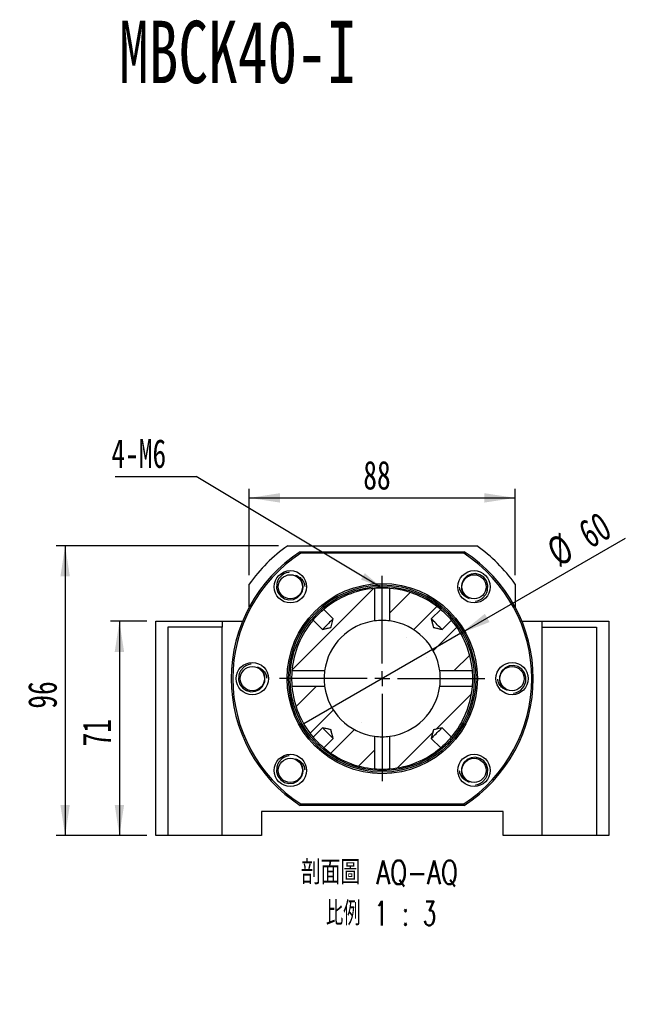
# Model space of a CAD drawing. Header units: millimetres. Extents: x 24 to 285, y 2 to 205.
# Tile 3 of 4: x 112 to 180, y 92 to 200. Entities that reach past the tile are written whole.
import ezdxf

# ---------------------------------------------------------------- set-up
doc = ezdxf.new("R2010")
doc.units = ezdxf.units.MM
doc.layers.add('圖層0', color=7, linetype='Continuous')
doc.styles.add('SLDTEXTSTYLE0', font='TXT', dxfattribs={"width": 0.7})
doc.styles.add('SLDTEXTSTYLE1', font='TXT', dxfattribs={"width": 0.7, "bigfont": 'bigfont'})
doc.styles.add('SLDTEXTSTYLE4', font='TXT', dxfattribs={"width": 0.75, "bigfont": 'bigfont'})
doc.styles.add('SLDTEXTSTYLE5', font='TXT', dxfattribs={"width": 0.65625, "bigfont": 'bigfont'})
doc.dimstyles.new('SLDDIMSTYLE2', dxfattribs={"dimtxt": 0.18, "dimasz": 2.5, "dimexe": 0, "dimexo": 0.0625, "dimgap": 0, "dimtad": 0, "dimtih": 1, "dimtoh": 1, "dimdec": 0, "dimrnd": 1e-09, "dimzin": 0, "dimdsep": 46, "dimtxsty": 'Standard', "dimsah": 1, "dimcen": 0.09, "dimadec": 0, "dimazin": 0, "dimtfac": 2.5, "dimtdec": 0, "dimtofl": 0, "dimtmove": 0, "dimatfit": 3, "dimfxl": 0, "dimfrac": 2, "dimtolj": 1, "dimtzin": 0, "dimarcsym": 0})
doc.dimstyles.new('SLDDIMSTYLE3', dxfattribs={"dimtxt": 3.389974, "dimasz": 2.5, "dimexe": 0, "dimexo": 0.0625, "dimgap": 0.847493, "dimtad": 1, "dimlfac": 3, "dimrnd": 1e-09, "dimzin": 12, "dimdsep": 46, "dimtxsty": 'SLDTEXTSTYLE0', "dimsah": 1, "dimcen": 0.09, "dimadec": 0, "dimazin": 3, "dimtfac": 1, "dimtofl": 0, "dimtmove": 0, "dimatfit": 3, "dimfxl": 0, "dimfrac": 2, "dimtolj": 1, "dimtzin": 12, "dimarcsym": 0})
doc.dimstyles.new('SLDDIMSTYLE4', dxfattribs={"dimtxt": 3.389974, "dimasz": 2.5, "dimexe": 0, "dimexo": 0.0625, "dimgap": 0.847493, "dimtad": 1, "dimlfac": 3, "dimrnd": 1e-09, "dimzin": 12, "dimdsep": 46, "dimtxsty": 'SLDTEXTSTYLE0', "dimblk1": 'NONE', "dimsah": 1, "dimcen": 0, "dimadec": 0, "dimazin": 3, "dimtfac": 1, "dimtmove": 0, "dimatfit": 3, "dimldrblk": 'NONE', "dimfxl": 0, "dimfrac": 2, "dimtolj": 1, "dimtzin": 12, "dimarcsym": 0})

# ---------------------------------------------------------------- blocks, each defined once
blk = doc.blocks.new('SW_SYMBOL_HOLE_DIAM')
at = {"layer": '圖層0', "color": 0}
blk.add_line((300, 0), (700, 1000), dxfattribs=at)
blk.add_circle((500, 500), 350, dxfattribs=at)
blk = doc.blocks.new('SW_SYMBOL_HOLE_SPOT')
at = {"layer": '圖層0', "color": 0}
for p, q in [((0, 875), (0, 75)), ((1600, 75), (1600, 875)), ((0, 75), (1600, 75))]:
    blk.add_line(p, q, dxfattribs=at)
blk = doc.blocks.new('SW_NOTE_1')
at = {"layer": '圖層0', "color": 0}
blk.add_line((19.65, 0), (0, 0), dxfattribs=at)
at = {"layer": '圖層0', "color": 0, "xscale": 0.003964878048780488, "yscale": 0.003964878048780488, "zscale": 0.003964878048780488}
for name, p in [('SW_SYMBOL_HOLE_DIAM', (3.7, 5.73)), ('SW_SYMBOL_HOLE_DIAM', (7.58, 0.5)), ('SW_SYMBOL_HOLE_SPOT', (0.39, 0.5))]:
    blk.add_blockref(name, p, dxfattribs=at)
at = {"layer": '圖層0', "color": 0, "char_height": 3.175, "attachment_point": 1}
for s, insert, style in [('6-', (0.39, 9.43), 'SLDTEXTSTYLE0'), ('14\\M+18AD1\\M+190FA', (7.72, 9.43), 'SLDTEXTSTYLE1'), ('20', (11.6, 4.19), 'SLDTEXTSTYLE0')]:
    blk.add_mtext(s, dxfattribs=dict(at, insert=insert, style=style))
blk = doc.blocks.new('_D_8')
at = {"layer": '圖層0', "color": 7}
for p, q in [((125.92, 133.87), (121.91, 133.87)), ((122.91, 133.87), (122.91, 110.21)), ((125.92, 110.21), (121.91, 110.21))]:
    blk.add_line(p, q, dxfattribs=at)
for points in [[(122.91, 133.87), (122.39, 130.48), (123.43, 130.48)], [(122.91, 110.21), (123.43, 113.6), (122.39, 113.6)]]:
    blk.add_solid(points, dxfattribs=at)
at = {"layer": '圖層0', "color": 7, "insert": (118.82, 120.05), "char_height": 3.175, "attachment_point": 1, "rotation": 90, "style": 'SLDTEXTSTYLE0'}
blk.add_mtext('71', dxfattribs=at)
blk = doc.blocks.new('_D_9')
at = {"layer": '圖層0', "color": 7}
for p, q in [((137.25, 138.97), (137.25, 148.49)), ((166.58, 138.97), (166.58, 148.49)), ((137.25, 147.49), (166.58, 147.49))]:
    blk.add_line(p, q, dxfattribs=at)
for points in [[(137.25, 147.49), (140.64, 146.97), (140.64, 148.01)], [(166.58, 147.49), (163.19, 148.01), (163.19, 146.97)]]:
    blk.add_solid(points, dxfattribs=at)
at = {"layer": '圖層0', "color": 7, "insert": (149.83, 151.59), "char_height": 3.175, "attachment_point": 1, "style": 'SLDTEXTSTYLE0'}
blk.add_mtext('88', dxfattribs=at)
blk = doc.blocks.new('_D_10')
at = {"layer": '圖層0', "color": 7}
for p, q in [((140.48, 142.21), (115.92, 142.21)), ((116.92, 142.21), (116.92, 110.21)), ((125.92, 110.21), (115.92, 110.21))]:
    blk.add_line(p, q, dxfattribs=at)
for points in [[(116.92, 142.21), (116.4, 138.82), (117.44, 138.82)], [(116.92, 110.21), (117.44, 113.6), (116.4, 113.6)]]:
    blk.add_solid(points, dxfattribs=at)
at = {"layer": '圖層0', "color": 7, "insert": (112.82, 124.22), "char_height": 3.175, "attachment_point": 1, "rotation": 90, "style": 'SLDTEXTSTYLE0'}
blk.add_mtext('96', dxfattribs=at)
blk = doc.blocks.new('_D_11')
at = {"layer": '圖層0', "color": 7}
for q in [(178.76, 143.03), (143.26, 122.54)]:
    blk.add_line((160.58, 132.54), q, dxfattribs=at)
blk.add_solid([(160.58, 132.54), (163.77, 133.78), (163.25, 134.69)], dxfattribs=at)
at = {"layer": '圖層0', "color": 7, "char_height": 3.175, "attachment_point": 1, "rotation": 30, "style": 'SLDTEXTSTYLE0'}
for s, insert in [('60', (173.27, 144.58)), ('%%c', (169.79, 142.57))]:
    blk.add_mtext(s, dxfattribs=dict(at, insert=insert))
blk = doc.blocks.new('_NONE')
blk = doc.blocks.new('SW_NOTE_2')
at = {"layer": '圖層0', "color": 0, "char_height": 2.6458, "attachment_point": 2}
for s, insert, style in [('\\M+19655\\M+196CA\\M+19AA4 AQ-AQ', (11.74, 3.41), 'SLDTEXTSTYLE4'), ('\\M+194E4\\M+197E1 1 : 3', (11.93, -1.12), 'SLDTEXTSTYLE5')]:
    blk.add_mtext(s, dxfattribs=dict(at, insert=insert, style=style))
blk = doc.blocks.new('SW_NOTE_3')
at = {"layer": '圖層0', "color": 0}
blk.add_line((-8.96, 0), (0, 0), dxfattribs=at)
at = {"layer": '圖層0', "color": 0, "insert": (-9.37, 4.12), "char_height": 3.175, "attachment_point": 1, "style": 'SLDTEXTSTYLE0'}
blk.add_mtext('4-M6', dxfattribs=at)
blk = doc.blocks.new('SW_CENTERMARKSYMBOL_7')
at = {"layer": '圖層0', "color": 0}
for p, q in [((0, 1.67), (0, 11.33)), ((-1.67, 0), (-11.33, 0)), ((0, 0), (-0.83, 0)), ((0, 0), (0, 0.83)), ((0, 0), (0, -0.83)), ((0, 0), (0.83, 0)), ((1.67, 0), (11.33, 0)), ((0, -1.67), (0, -11.33))]:
    blk.add_line(p, q, dxfattribs=at)

msp = doc.modelspace()

# ---------------------------------------------------------------- hatches: boundary and pattern name
at = {"linetype": 'Continuous', "lineweight": 18}
h = msp.add_hatch(dxfattribs=at)
h.set_pattern_fill('ANSI31', style=0)
edge = h.paths.add_edge_path(flags=0)
edge.add_spline(control_points=[(146.496, 134.1387), (146.422, 133.8419), (146.348, 133.545), (146.274, 133.2482), (146.2718, 133.2397), (146.2697, 133.2312), (146.2676, 133.2227), (146.2665, 133.2183), (146.2654, 133.2139), (146.2643, 133.2095), (146.2637, 133.2072), (146.2631, 133.205), (146.2626, 133.2027), (146.2622, 133.2015), (146.2619, 133.2003), (146.2616, 133.1991), (146.2614, 133.1985), (146.2613, 133.1979), (146.261, 133.1973), (146.2609, 133.197), (146.2608, 133.1966), (146.2606, 133.1963), (146.2605, 133.1961), (146.2603, 133.1959), (146.2601, 133.1958), (146.2598, 133.1955), (146.2595, 133.1954), (146.2591, 133.1953), (146.2576, 133.1946), (146.2559, 133.1943), (146.2543, 133.1939), (146.2479, 133.1922), (146.2415, 133.1906), (146.2351, 133.189), (146.2093, 133.1826), (146.1836, 133.1762), (146.1579, 133.1698), (146.055, 133.1441), (145.9521, 133.1185), (145.8493, 133.0928), (145.672, 133.0486), (145.4947, 133.0044), (145.3175, 132.9602)], knot_values=[0.00941126, 0.00941126, 0.00941126, 0.00941126, 0.01216463, 0.01216463, 0.01216463, 0.01224351, 0.01224351, 0.01224351, 0.0122843, 0.0122843, 0.0122843, 0.01230541, 0.01230541, 0.01230541, 0.01231638, 0.01231638, 0.01231638, 0.01232218, 0.01232218, 0.01232218, 0.01232541, 0.01232541, 0.01232541, 0.01232773, 0.01232773, 0.01232773, 0.01233098, 0.01233098, 0.01233098, 0.01234602, 0.01234602, 0.01234602, 0.01240593, 0.01240593, 0.01240593, 0.01264555, 0.01264555, 0.01264555, 0.01360405, 0.01360405, 0.01360405, 0.01525557, 0.01525557, 0.01525557, 0.01525557], weights=[1, 1, 1, 1, 1, 1, 1, 1, 1, 1, 1, 1, 1, 1, 1, 1, 1, 1, 1, 1, 1, 1, 1, 1, 1, 1, 1, 1, 1, 1, 1, 1, 1, 1, 1, 1, 1, 1, 1, 1, 1, 1, 1], degree=3, periodic=0)
edge.add_line((145.3175, 132.9602), (144.2814, 133.9963))
edge.add_arc((151.9171, 127.5391), 10, 139.780187, 175.12398)
edge.add_line((141.9533, 128.3891), (145.557, 128.3891))
edge.add_arc((151.9171, 127.5391), 6.4167, 97.612197, 172.387803, ccw=False)
edge.add_line((151.0671, 133.8992), (151.0671, 137.5029))
edge.add_arc((151.9171, 127.5391), 10, 94.87602, 130.219813)
edge.add_line((145.4599, 135.1748), (146.496, 134.1387))
h = msp.add_hatch(dxfattribs=at)
h.set_pattern_fill('ANSI31', style=0)
edge = h.paths.add_edge_path(flags=0)
edge.add_spline(control_points=[(158.5168, 132.9602), (158.4591, 132.9746), (158.4013, 132.989), (158.3435, 133.0034), (158.2195, 133.0343), (158.0955, 133.0653), (157.9715, 133.0962), (157.9074, 133.1122), (157.8433, 133.1282), (157.7792, 133.1441), (157.746, 133.1524), (157.7129, 133.1607), (157.6798, 133.1689), (157.6627, 133.1732), (157.6455, 133.1775), (157.6284, 133.1817), (157.6196, 133.1839), (157.6107, 133.1861), (157.6019, 133.1884), (157.5973, 133.1895), (157.5927, 133.1906), (157.5882, 133.1918), (157.5858, 133.1924), (157.5834, 133.193), (157.5811, 133.1936), (157.5798, 133.1939), (157.5786, 133.1942), (157.5774, 133.1946), (157.5767, 133.1947), (157.5761, 133.1949), (157.5755, 133.1951), (157.5751, 133.1953), (157.5748, 133.1954), (157.5744, 133.1956), (157.5742, 133.1957), (157.574, 133.1959), (157.5739, 133.1961), (157.5736, 133.1964), (157.5735, 133.1967), (157.5734, 133.197), (157.5728, 133.1984), (157.5725, 133.1999), (157.5721, 133.2014), (157.5705, 133.2074), (157.569, 133.2133), (157.5676, 133.2193), (157.5616, 133.2431), (157.5557, 133.267), (157.5497, 133.2908), (157.5259, 133.3861), (157.5022, 133.4814), (157.4784, 133.5768), (157.4317, 133.7641), (157.385, 133.9514), (157.3383, 134.1387)], knot_values=[0.00166202, 0.00166202, 0.00166202, 0.00166202, 0.00219775, 0.00219775, 0.00219775, 0.00334814, 0.00334814, 0.00334814, 0.00394268, 0.00394268, 0.00394268, 0.00424995, 0.00424995, 0.00424995, 0.00440876, 0.00440876, 0.00440876, 0.00449084, 0.00449084, 0.00449084, 0.00453328, 0.00453328, 0.00453328, 0.00455524, 0.00455524, 0.00455524, 0.00456666, 0.00456666, 0.00456666, 0.00457268, 0.00457268, 0.00457268, 0.00457601, 0.00457601, 0.00457601, 0.00457835, 0.00457835, 0.00457835, 0.00458145, 0.00458145, 0.00458145, 0.0045954, 0.0045954, 0.0045954, 0.00465092, 0.00465092, 0.00465092, 0.004873, 0.004873, 0.004873, 0.00576131, 0.00576131, 0.00576131, 0.00750683, 0.00750683, 0.00750683, 0.00750683], weights=[1, 1, 1, 1, 1, 1, 1, 1, 1, 1, 1, 1, 1, 1, 1, 1, 1, 1, 1, 1, 1, 1, 1, 1, 1, 1, 1, 1, 1, 1, 1, 1, 1, 1, 1, 1, 1, 1, 1, 1, 1, 1, 1, 1, 1, 1, 1, 1, 1, 1, 1, 1, 1, 1, 1], degree=3, periodic=0)
edge.add_line((157.3383, 134.1387), (158.3744, 135.1748))
edge.add_arc((151.9171, 127.5391), 10, 49.780187, 85.12398)
edge.add_line((152.7671, 137.5029), (152.7671, 133.8992))
edge.add_arc((151.9171, 127.5391), 6.4167, 7.612197, 82.387803, ccw=False)
edge.add_line((158.2773, 128.3891), (161.881, 128.3891))
edge.add_arc((151.9171, 127.5391), 10, 4.87602, 40.219813)
edge.add_line((159.5529, 133.9963), (158.5168, 132.9602))
h = msp.add_hatch(dxfattribs=at)
h.set_pattern_fill('ANSI31', style=0)
edge = h.paths.add_edge_path(flags=0)
edge.add_line((146.496, 120.9394), (145.4599, 119.9033))
edge.add_arc((151.9171, 127.5391), 10, 229.780187, 265.12398)
edge.add_line((151.0671, 117.5753), (151.0671, 121.1789))
edge.add_arc((151.9171, 127.5391), 6.4167, 187.612197, 262.387803, ccw=False)
edge.add_line((145.557, 126.6891), (141.9533, 126.6891))
edge.add_arc((151.9171, 127.5391), 10, 184.87602, 220.219813)
edge.add_line((144.2814, 121.0818), (145.3175, 122.1179))
edge.add_spline(control_points=[(145.3175, 122.1179), (145.5048, 122.0712), (145.6921, 122.0245), (145.8794, 121.9778), (145.9748, 121.954), (146.0701, 121.9303), (146.1654, 121.9065), (146.1893, 121.9006), (146.2131, 121.8946), (146.2369, 121.8887), (146.2429, 121.8872), (146.2488, 121.8857), (146.2548, 121.8841), (146.2563, 121.8838), (146.2578, 121.8834), (146.2592, 121.8828), (146.2595, 121.8827), (146.2599, 121.8826), (146.2601, 121.8824), (146.2603, 121.8822), (146.2605, 121.882), (146.2606, 121.8818), (146.2608, 121.8814), (146.2609, 121.8811), (146.2611, 121.8808), (146.2613, 121.8801), (146.2615, 121.8795), (146.2617, 121.8788), (146.262, 121.8776), (146.2623, 121.8764), (146.2626, 121.8752), (146.2632, 121.8728), (146.2638, 121.8704), (146.2644, 121.8681), (146.2656, 121.8635), (146.2667, 121.8589), (146.2679, 121.8543), (146.2701, 121.8455), (146.2723, 121.8366), (146.2745, 121.8278), (146.2788, 121.8107), (146.283, 121.7935), (146.2873, 121.7764), (146.2956, 121.7433), (146.3038, 121.7102), (146.3121, 121.677), (146.3281, 121.6129), (146.344, 121.5488), (146.36, 121.4847), (146.3909, 121.3607), (146.4219, 121.2367), (146.4528, 121.1127), (146.4672, 121.0549), (146.4816, 120.9972), (146.496, 120.9394)], knot_values=[0.00179941, 0.00179941, 0.00179941, 0.00179941, 0.00353689, 0.00353689, 0.00353689, 0.00442112, 0.00442112, 0.00442112, 0.00464217, 0.00464217, 0.00464217, 0.00469744, 0.00469744, 0.00469744, 0.00471133, 0.00471133, 0.00471133, 0.00471442, 0.00471442, 0.00471442, 0.00471674, 0.00471674, 0.00471674, 0.00472006, 0.00472006, 0.00472006, 0.00472605, 0.00472605, 0.00472605, 0.00473741, 0.00473741, 0.00473741, 0.00475927, 0.00475927, 0.00475927, 0.00480152, 0.00480152, 0.00480152, 0.00488322, 0.00488322, 0.00488322, 0.0050413, 0.0050413, 0.0050413, 0.00534716, 0.00534716, 0.00534716, 0.00593896, 0.00593896, 0.00593896, 0.00708406, 0.00708406, 0.00708406, 0.00761732, 0.00761732, 0.00761732, 0.00761732], weights=[1, 1, 1, 1, 1, 1, 1, 1, 1, 1, 1, 1, 1, 1, 1, 1, 1, 1, 1, 1, 1, 1, 1, 1, 1, 1, 1, 1, 1, 1, 1, 1, 1, 1, 1, 1, 1, 1, 1, 1, 1, 1, 1, 1, 1, 1, 1, 1, 1, 1, 1, 1, 1, 1, 1], degree=3, periodic=0)
h = msp.add_hatch(dxfattribs=at)
h.set_pattern_fill('ANSI31', style=0)
edge = h.paths.add_edge_path(flags=0)
edge.add_line((158.3744, 119.9033), (157.3383, 120.9394))
edge.add_spline(control_points=[(157.3383, 120.9394), (157.385, 121.1267), (157.4317, 121.314), (157.4784, 121.5014), (157.5022, 121.5967), (157.5259, 121.692), (157.5497, 121.7873), (157.5557, 121.8112), (157.5616, 121.835), (157.5676, 121.8588), (157.569, 121.8648), (157.5705, 121.8708), (157.5721, 121.8767), (157.5725, 121.8782), (157.5728, 121.8797), (157.5734, 121.8811), (157.5735, 121.8815), (157.5736, 121.8818), (157.5739, 121.882), (157.574, 121.8822), (157.5742, 121.8824), (157.5744, 121.8825), (157.5748, 121.8827), (157.5751, 121.8829), (157.5755, 121.883), (157.5761, 121.8832), (157.5767, 121.8834), (157.5774, 121.8836), (157.5786, 121.8839), (157.5798, 121.8842), (157.5811, 121.8845), (157.5834, 121.8852), (157.5858, 121.8858), (157.5882, 121.8863), (157.5927, 121.8875), (157.5973, 121.8886), (157.6019, 121.8898), (157.6107, 121.892), (157.6196, 121.8942), (157.6284, 121.8964), (157.6455, 121.9007), (157.6627, 121.9049), (157.6798, 121.9092), (157.7129, 121.9175), (157.746, 121.9257), (157.7792, 121.934), (157.8433, 121.95), (157.9074, 121.966), (157.9715, 121.9819), (158.0955, 122.0129), (158.2195, 122.0438), (158.3435, 122.0747), (158.4013, 122.0891), (158.4591, 122.1035), (158.5168, 122.1179)], knot_values=[0.00179941, 0.00179941, 0.00179941, 0.00179941, 0.00353689, 0.00353689, 0.00353689, 0.00442112, 0.00442112, 0.00442112, 0.00464217, 0.00464217, 0.00464217, 0.00469744, 0.00469744, 0.00469744, 0.00471133, 0.00471133, 0.00471133, 0.00471442, 0.00471442, 0.00471442, 0.00471674, 0.00471674, 0.00471674, 0.00472006, 0.00472006, 0.00472006, 0.00472605, 0.00472605, 0.00472605, 0.00473741, 0.00473741, 0.00473741, 0.00475927, 0.00475927, 0.00475927, 0.00480152, 0.00480152, 0.00480152, 0.00488322, 0.00488322, 0.00488322, 0.0050413, 0.0050413, 0.0050413, 0.00534716, 0.00534716, 0.00534716, 0.00593896, 0.00593896, 0.00593896, 0.00708406, 0.00708406, 0.00708406, 0.00761732, 0.00761732, 0.00761732, 0.00761732], weights=[1, 1, 1, 1, 1, 1, 1, 1, 1, 1, 1, 1, 1, 1, 1, 1, 1, 1, 1, 1, 1, 1, 1, 1, 1, 1, 1, 1, 1, 1, 1, 1, 1, 1, 1, 1, 1, 1, 1, 1, 1, 1, 1, 1, 1, 1, 1, 1, 1, 1, 1, 1, 1, 1, 1], degree=3, periodic=0)
edge.add_line((158.5168, 122.1179), (159.5529, 121.0818))
edge.add_arc((151.9171, 127.5391), 10, 319.780187, 355.12398)
edge.add_line((161.881, 126.6891), (158.2773, 126.6891))
edge.add_arc((151.9171, 127.5391), 6.4167, 277.612197, 352.387803, ccw=False)
edge.add_line((152.7671, 121.1789), (152.7671, 117.5753))
edge.add_arc((151.9171, 127.5391), 10, 274.87602, 310.219813)

# ---------------------------------------------------------------- linework, layer by layer
at = {"color": 7, "linetype": 'Continuous', "lineweight": 25}
for p, q in [((141.4822, 142.2057), (162.3521, 142.2057)), ((142.874, 141.5391), (142.9233, 141.3724)), ((142.874, 141.5391), (160.9603, 141.5391)), ((160.911, 141.3724), (142.9233, 141.3724)), ((160.911, 141.3724), (160.9603, 141.5391)), ((137.2505, 135.4553), (137.2505, 137.9741)), ((151.0671, 137.5029), (151.0671, 133.8992)), ((152.7671, 133.8992), (152.7671, 137.5029)), ((166.5838, 137.9741), (166.5838, 135.4553)), ((146.496, 134.1387), (145.4599, 135.1748)), ((158.3744, 135.1748), (157.3383, 134.1387)), ((126.9171, 110.2057), (126.9171, 133.8724)), ((126.9171, 133.8724), (134.2505, 133.8724)), ((134.2505, 133.8724), (134.2505, 133.2057)), ((134.2505, 133.8724), (136.5007, 133.8724)), ((144.2814, 133.9963), (145.3175, 132.9602)), ((157.3383, 134.1387), (157.5735, 133.1954)), ((158.5168, 132.9602), (159.5529, 133.9963)), ((167.3336, 133.8724), (169.5838, 133.8724)), ((169.5838, 133.8724), (176.9171, 133.8724)), ((169.5838, 133.2057), (169.5838, 133.8724)), ((176.9171, 133.8724), (176.9171, 110.2057)), ((128.2505, 133.2057), (128.2505, 110.2057)), ((134.2505, 133.2057), (128.2505, 133.2057)), ((134.2505, 110.2057), (134.2505, 133.2057)), ((145.3175, 132.9602), (146.2608, 133.1954)), ((157.5735, 133.1954), (158.5168, 132.9602)), ((169.5838, 110.2057), (169.5838, 133.2057)), ((169.5838, 133.2057), (175.5838, 133.2057)), ((175.5838, 133.2057), (175.5838, 110.2057)), ((145.557, 128.3891), (141.9533, 128.3891)), ((161.881, 128.3891), (158.2773, 128.3891)), ((141.9533, 126.6891), (145.557, 126.6891)), ((158.2773, 126.6891), (161.881, 126.6891)), ((145.3175, 122.1179), (144.2814, 121.0818)), ((146.2608, 121.8827), (145.3175, 122.1179)), ((146.496, 120.9394), (146.2608, 121.8827)), ((157.5735, 121.8827), (157.3383, 120.9394)), ((158.5168, 122.1179), (157.5735, 121.8827)), ((159.5529, 121.0818), (158.5168, 122.1179)), ((145.4599, 119.9033), (146.496, 120.9394)), ((151.0671, 121.1789), (151.0671, 117.5753)), ((152.7671, 117.5753), (152.7671, 121.1789)), ((157.3383, 120.9394), (158.3744, 119.9033)), ((142.874, 113.5391), (142.9233, 113.7057)), ((160.9603, 113.5391), (142.874, 113.5391)), ((142.9233, 113.7057), (160.911, 113.7057)), ((160.911, 113.7057), (160.9603, 113.5391)), ((165.2505, 112.8724), (138.5838, 112.8724)), ((138.5838, 112.8724), (138.5838, 110.2057)), ((165.2505, 110.2057), (165.2505, 112.8724)), ((128.2505, 110.2057), (126.9171, 110.2057)), ((134.2505, 110.2057), (128.2505, 110.2057)), ((138.5838, 110.2057), (134.2505, 110.2057)), ((169.5838, 110.2057), (165.2505, 110.2057)), ((175.5838, 110.2057), (169.5838, 110.2057)), ((176.9171, 110.2057), (175.5838, 110.2057))]:
    msp.add_line(p, q, dxfattribs=at)
at = {"color": 7, "linetype": 'Continuous', "lineweight": 25, "flags": 128}
for points in [[(141.635, 139.2716), (141.5705, 139.2665), (141.3058, 139.1997), (141.0572, 139.0887), (140.8313, 138.937), (140.4797, 138.5393), (140.3593, 138.3015), (140.2812, 138.0467), (140.2601, 137.5277), (140.4127, 137.033), (140.7184, 136.6244), (141.1378, 136.3445), (141.624, 136.2227), (142.1126, 136.2697), (142.5576, 136.478), (142.8974, 136.8145), (143.0651, 137.1244), (143.0651, 137.1244)], [(162.1992, 136.0769), (162.2638, 136.082), (162.5285, 136.1489), (162.7771, 136.2598), (163.003, 136.4115), (163.3546, 136.8092), (163.475, 137.047), (163.5531, 137.3018), (163.5742, 137.8209), (163.4216, 138.3155), (163.1159, 138.7241), (162.6965, 139.004), (162.2103, 139.1258), (161.7217, 139.0788), (161.2767, 138.8706), (160.9369, 138.534), (160.7692, 138.2242), (160.7692, 138.2242)], [(144.2814, 133.9963), (144.2954, 134.0128), (144.3657, 134.0946), (144.4897, 134.2348), (144.6566, 134.4154), (144.8492, 134.6133), (145.0463, 134.8048), (145.2253, 134.97), (145.3644, 135.093), (145.4448, 135.162), (145.4599, 135.1748), (145.4599, 135.1748)], [(158.3744, 135.1748), (158.3909, 135.1608), (158.4727, 135.0905), (158.6129, 134.9665), (158.7935, 134.7997), (158.9913, 134.607), (159.1829, 134.4099), (159.3481, 134.2309), (159.4711, 134.0918), (159.5401, 134.0114), (159.5529, 133.9963), (159.5529, 133.9963)], [(146.496, 134.1387), (146.479, 134.1218), (146.4288, 134.0715), (146.3481, 133.9908), (146.2417, 133.8845), (146.1159, 133.7586), (145.9778, 133.6206), (145.8356, 133.4784), (145.6976, 133.3403), (145.5717, 133.2145), (145.4654, 133.1081), (145.3847, 133.0274), (145.3344, 132.9772), (145.3175, 132.9602)], [(145.3175, 132.9602), (145.8493, 133.0928), (146.1579, 133.1698), (146.2351, 133.189), (146.2543, 133.1939), (146.2591, 133.1953), (146.2601, 133.1958), (146.2606, 133.1963), (146.261, 133.1973), (146.2616, 133.1991), (146.2626, 133.2027), (146.2643, 133.2095), (146.2676, 133.2227), (146.274, 133.2482), (146.496, 134.1387)], [(158.5168, 132.9602), (158.4999, 132.9772), (158.4496, 133.0274), (158.3689, 133.1081), (158.2626, 133.2145), (158.1367, 133.3403), (157.9986, 133.4784), (157.8565, 133.6206), (157.7184, 133.7586), (157.5925, 133.8845), (157.4862, 133.9908), (157.4055, 134.0715), (157.3552, 134.1218), (157.3383, 134.1387)], [(157.3383, 134.1387), (157.4784, 133.5768), (157.5497, 133.2908), (157.5676, 133.2193), (157.5721, 133.2014), (157.5734, 133.197), (157.5739, 133.1961), (157.5744, 133.1956), (157.5755, 133.1951), (157.5774, 133.1946), (157.5811, 133.1936), (157.5882, 133.1918), (157.6019, 133.1884), (157.6284, 133.1817), (157.6798, 133.1689), (157.7792, 133.1441), (157.9715, 133.0962), (158.3435, 133.0034), (158.5168, 132.9602)], [(137.4369, 129.1364), (137.3723, 129.1313), (137.1076, 129.0645), (136.8591, 128.9535), (136.6331, 128.8018), (136.2816, 128.4041), (136.1611, 128.1663), (136.083, 127.9115), (136.062, 127.3925), (136.2145, 126.8978), (136.5203, 126.4892), (136.9397, 126.2093), (137.4259, 126.0876), (137.9145, 126.1345), (138.3594, 126.3428), (138.6993, 126.6793), (138.867, 126.9892), (138.867, 126.9892)], [(166.3974, 125.9417), (166.4619, 125.9468), (166.7267, 126.0137), (166.9752, 126.1246), (167.2012, 126.2763), (167.5527, 126.674), (167.6732, 126.9118), (167.7513, 127.1666), (167.7723, 127.6857), (167.6198, 128.1803), (167.314, 128.589), (166.8946, 128.8688), (166.4084, 128.9906), (165.9198, 128.9436), (165.4749, 128.7354), (165.135, 128.3989), (164.9673, 128.089), (164.9673, 128.089)], [(145.3175, 122.1179), (145.3344, 122.101), (145.3847, 122.0507), (145.4654, 121.97), (145.5717, 121.8637), (145.6976, 121.7378), (145.8356, 121.5998), (145.9778, 121.4576), (146.1159, 121.3195), (146.2417, 121.1937), (146.3481, 121.0873), (146.4288, 121.0066), (146.479, 120.9564), (146.496, 120.9394)], [(146.496, 120.9394), (146.4528, 121.1127), (146.36, 121.4847), (146.3121, 121.677), (146.2873, 121.7764), (146.2745, 121.8278), (146.2679, 121.8543), (146.2644, 121.8681), (146.2626, 121.8752), (146.2617, 121.8788), (146.2611, 121.8808), (146.2606, 121.8818), (146.2601, 121.8824), (146.2592, 121.8828), (146.2548, 121.8841), (146.2369, 121.8887), (146.1654, 121.9065), (145.8794, 121.9778), (145.3175, 122.1179)], [(157.3383, 120.9394), (157.3552, 120.9564), (157.4055, 121.0066), (157.4862, 121.0873), (157.5925, 121.1937), (157.7184, 121.3195), (157.8565, 121.4576), (157.9986, 121.5998), (158.1367, 121.7378), (158.2626, 121.8637), (158.3689, 121.97), (158.4496, 122.0507), (158.4999, 122.101), (158.5168, 122.1179)], [(158.5168, 122.1179), (158.3435, 122.0747), (157.9715, 121.9819), (157.7792, 121.934), (157.6798, 121.9092), (157.6284, 121.8964), (157.6019, 121.8898), (157.5882, 121.8863), (157.5811, 121.8845), (157.5774, 121.8836), (157.5755, 121.883), (157.5744, 121.8825), (157.5739, 121.882), (157.5734, 121.8811), (157.5721, 121.8767), (157.5676, 121.8588), (157.5497, 121.7873), (157.4784, 121.5014), (157.3383, 120.9394)], [(145.4599, 119.9033), (145.4434, 119.9173), (145.3616, 119.9876), (145.2214, 120.1116), (145.0408, 120.2785), (144.843, 120.4711), (144.6514, 120.6682), (144.4862, 120.8472), (144.3632, 120.9863), (144.2942, 121.0668), (144.2814, 121.0818), (144.2814, 121.0818)], [(159.5529, 121.0818), (159.5389, 121.0653), (159.4686, 120.9835), (159.3446, 120.8433), (159.1777, 120.6627), (158.9851, 120.4649), (158.788, 120.2733), (158.609, 120.1081), (158.4699, 119.9852), (158.3895, 119.9161), (158.3744, 119.9033), (158.3744, 119.9033)], [(141.635, 119.0012), (141.5705, 118.9961), (141.3058, 118.9293), (141.0572, 118.8183), (140.8313, 118.6666), (140.4797, 118.2689), (140.3593, 118.0311), (140.2812, 117.7763), (140.2601, 117.2573), (140.4127, 116.7626), (140.7184, 116.354), (141.1378, 116.0741), (141.624, 115.9524), (142.1126, 115.9993), (142.5576, 116.2076), (142.8974, 116.5441), (143.0651, 116.854), (143.0651, 116.854)], [(162.1992, 115.8065), (162.2638, 115.8116), (162.5285, 115.8785), (162.7771, 115.9894), (163.003, 116.1411), (163.3546, 116.5388), (163.475, 116.7766), (163.5531, 117.0314), (163.5742, 117.5505), (163.4216, 118.0451), (163.1159, 118.4538), (162.6965, 118.7337), (162.2103, 118.8554), (161.7217, 118.8084), (161.2767, 118.6002), (160.9369, 118.2637), (160.7692, 117.9538), (160.7692, 117.9538)]]:
    msp.add_lwpolyline(points, dxfattribs=at)
at = {"color": 7, "linetype": 'Continuous', "lineweight": 25}
for centre, radius in [((141.7819, 137.6743), 1.7833), ((162.0523, 137.6743), 1.7833), ((141.7819, 137.6743), 1.3333), ((162.0523, 137.6743), 1.3333), ((151.9171, 127.5391), 10.5), ((151.9171, 127.5391), 10.3333), ((151.9171, 127.5391), 10.1667), ((137.5838, 127.5391), 1.7833), ((137.5838, 127.5391), 1.3333), ((166.2505, 127.5391), 1.7833), ((166.2505, 127.5391), 1.3333), ((141.7819, 117.4039), 1.7833), ((141.7819, 117.4039), 1.3333), ((162.0523, 117.4039), 1.7833), ((162.0523, 117.4039), 1.3333)]:
    msp.add_circle(centre, radius, dxfattribs=at)
for centre, radius, start, end in [((151.9171, 127.5391), 16.6667, 122.85988, 237.14012), ((151.9171, 127.5391), 16.5, 123.030152, 236.969848), ((151.9171, 127.5391), 18, 125.430945, 144.569055), ((151.9171, 127.5391), 16.5, 303.030152, 56.969848), ((151.9171, 127.5391), 16.6667, 302.85988, 57.14012), ((151.9171, 127.5391), 18, 35.430945, 54.569055), ((151.9171, 127.5391), 10, 94.87602, 130.219813), ((151.9171, 127.539), 10.0001, 85.124018, 94.875982), ((151.9171, 127.5391), 10, 49.780187, 85.12398), ((151.9171, 127.5391), 10, 139.780187, 175.12398), ((151.9171, 127.5391), 6.4167, 97.612197, 172.387803), ((151.9171, 127.539), 6.4167, 82.387887, 97.612113), ((151.9171, 127.5391), 6.4167, 7.612197, 82.387803), ((151.9171, 127.5391), 10, 4.87602, 40.219813), ((151.9173, 127.5391), 10.0001, 175.124048, 184.875952), ((151.9173, 127.5391), 6.4168, 172.387934, 187.612066), ((151.9171, 127.5391), 6.4167, 352.387887, 7.612113), ((151.9171, 127.5391), 10.0001, 355.124018, 4.875982), ((151.9171, 127.5391), 10, 184.87602, 220.219813), ((151.9171, 127.5391), 6.4167, 187.612197, 262.387803), ((151.9171, 127.5391), 6.4167, 277.612197, 352.387803), ((151.9171, 127.5391), 10, 319.780187, 355.12398), ((151.9171, 127.5391), 6.4167, 262.387887, 277.612113), ((151.9171, 127.5391), 10, 229.780187, 265.12398), ((151.9171, 127.5391), 10, 274.87602, 310.219813), ((151.9171, 127.5391), 10.0001, 265.124018, 274.875982)]:
    msp.add_arc(centre, radius, start, end, dxfattribs=at)
for points, knots in [([(142.3318, 138.9574), (142.4803, 138.8991), (142.7795, 138.7816), (143.1261, 138.4286), (143.3352, 138.058), (143.361, 137.8058), (143.3697, 137.721)], [0, 0, 0, 0, 0.27685574, 0.55810145, 0.85154099, 1, 1, 1, 1]), ([(143.0651, 137.1244), (143.0941, 137.2031), (143.1499, 137.3545), (143.1816, 137.5924), (143.1764, 137.825), (143.1321, 138.0537), (143.0507, 138.2721), (142.8946, 138.5416), (142.6561, 138.7926), (142.4241, 138.9105), (142.3318, 138.9574)], [0, 0, 0, 0, 0.11470625, 0.22065319, 0.32660021, 0.43254738, 0.53849402, 0.64444104, 0.85864388, 1, 1, 1, 1]), ([(160.7692, 138.2242), (160.7402, 138.1454), (160.6843, 137.994), (160.6527, 137.7561), (160.6579, 137.5235), (160.7022, 137.2948), (160.7836, 137.0764), (160.9397, 136.8069), (161.1782, 136.5559), (161.4102, 136.438), (161.5025, 136.3911)], [0, 0, 0, 0, 0.11470626, 0.22065321, 0.32660024, 0.43254714, 0.53849405, 0.64444108, 0.85864373, 1, 1, 1, 1]), ([(161.5025, 136.3911), (161.354, 136.4494), (161.0548, 136.5669), (160.7082, 136.9199), (160.4991, 137.2905), (160.4733, 137.5428), (160.4646, 137.6275)], [0, 0, 0, 0, 0.27685564, 0.55810125, 0.85154069, 1, 1, 1, 1]), ([(138.1337, 128.8222), (138.2821, 128.7639), (138.5814, 128.6464), (138.9279, 128.2934), (139.1371, 127.9228), (139.1629, 127.6706), (139.1716, 127.5858)], [0, 0, 0, 0, 0.27685549, 0.55810124, 0.85154092, 1, 1, 1, 1]), ([(138.867, 126.9892), (138.896, 127.0679), (138.9518, 127.2193), (138.9834, 127.4572), (138.9783, 127.6898), (138.9339, 127.9185), (138.8526, 128.1369), (138.6964, 128.4064), (138.4579, 128.6574), (138.2259, 128.7753), (138.1337, 128.8222)], [0, 0, 0, 0, 0.11470629, 0.22065326, 0.32660024, 0.43254726, 0.53849426, 0.64444124, 0.85864385, 1, 1, 1, 1]), ([(165.7006, 126.2559), (165.5521, 126.3142), (165.2529, 126.4317), (164.9064, 126.7847), (164.6972, 127.1553), (164.6714, 127.4076), (164.6627, 127.4923)], [0, 0, 0, 0, 0.27685549, 0.55810124, 0.85154092, 1, 1, 1, 1]), ([(164.9673, 128.089), (164.9383, 128.0102), (164.8825, 127.8588), (164.8508, 127.6209), (164.856, 127.3883), (164.9003, 127.1596), (164.9817, 126.9412), (165.1378, 126.6717), (165.3764, 126.4207), (165.6084, 126.3028), (165.7006, 126.2559)], [0, 0, 0, 0, 0.11470629, 0.22065326, 0.32660024, 0.43254726, 0.53849426, 0.64444124, 0.85864385, 1, 1, 1, 1]), ([(142.3318, 118.687), (142.4803, 118.6287), (142.7795, 118.5112), (143.1261, 118.1582), (143.3352, 117.7876), (143.361, 117.5354), (143.3697, 117.4506)], [0, 0, 0, 0, 0.27685564, 0.55810125, 0.85154069, 1, 1, 1, 1]), ([(143.0651, 116.854), (143.0941, 116.9327), (143.1499, 117.0841), (143.1816, 117.322), (143.1764, 117.5546), (143.1321, 117.7833), (143.0507, 118.0017), (142.8946, 118.2712), (142.6561, 118.5222), (142.4241, 118.6402), (142.3318, 118.687)], [0, 0, 0, 0, 0.11470626, 0.22065321, 0.32660024, 0.43254714, 0.53849405, 0.64444108, 0.85864373, 1, 1, 1, 1]), ([(160.7692, 117.9538), (160.7402, 117.875), (160.6843, 117.7236), (160.6527, 117.4857), (160.6579, 117.2531), (160.7022, 117.0244), (160.7836, 116.806), (160.9397, 116.5365), (161.1782, 116.2855), (161.4102, 116.1676), (161.5025, 116.1207)], [0, 0, 0, 0, 0.11470625, 0.22065319, 0.32660021, 0.43254738, 0.53849402, 0.64444104, 0.85864388, 1, 1, 1, 1]), ([(161.5025, 116.1207), (161.354, 116.179), (161.0548, 116.2965), (160.7082, 116.6495), (160.4991, 117.0201), (160.4733, 117.2724), (160.4646, 117.3571)], [0, 0, 0, 0, 0.27685574, 0.55810145, 0.85154099, 1, 1, 1, 1])]:
    msp.add_open_spline(points, degree=3, knots=knots, dxfattribs=at)

# ---------------------------------------------------------------- block references
at = {"layer": '圖層0', "color": 7}
for name, p in [('SW_NOTE_3', (131.3959, 149.8587)), ('SW_CENTERMARKSYMBOL_7', (151.9171, 127.5391)), ('SW_NOTE_1', (78.7199, 91.5794))]:
    msp.add_blockref(name, p, dxfattribs=at)
at = {"layer": '圖層0'}
msp.add_blockref('SW_NOTE_2', (139.8688, 104.063), dxfattribs=at)

# ---------------------------------------------------------------- texts
at = {"layer": '圖層0', "color": 7, "insert": (122.8678, 200.1623), "char_height": 6.87917, "attachment_point": 1, "style": 'SLDTEXTSTYLE0'}
msp.add_mtext('MBCK40-I', dxfattribs=at)

# ---------------------------------------------------------------- dimensions: what is measured, and where the dimension line sits
at = {"layer": '圖層0', "color": 7}
dim = msp.add_linear_dim(base=(166.5838, 147.4933), p1=(137.2505, 137.9741), p2=(166.5838, 137.9741), dimstyle='SLDDIMSTYLE3', dxfattribs=at)
dim.commit()
dim.dimension.update_dxf_attribs({"geometry": '_D_9', "text_midpoint": (151.8203, 147.4933), "dimtype": 160})
dim = msp.add_diameter_dim_2p(p1=(143.2569, 122.5391), p2=(160.5774, 132.5391), dimstyle='SLDDIMSTYLE4', dxfattribs=at)
dim.commit()
dim.dimension.update_dxf_attribs({"geometry": '_D_11', "text_midpoint": (175.3955, 141.0943), "dimtype": 163})
for base, p1, picture, middle in [((116.9171, 110.2057), (141.4822, 142.2057), '_D_10', (116.9171, 126.2057)), ((122.9132, 110.2057), (126.9171, 133.8724), '_D_8', (122.9132, 122.0391))]:
    dim = msp.add_linear_dim(base=base, p1=p1, p2=(126.9171, 110.2057), angle=90, dimstyle='SLDDIMSTYLE3', dxfattribs=at)
    dim.commit()
    dim.dimension.update_dxf_attribs({"geometry": picture, "text_midpoint": middle, "dimtype": 160})

# ---------------------------------------------------------------- leaders
msp.add_leader([(151.9264, 137.5391), (131.3959, 149.8587)], dimstyle='SLDDIMSTYLE2', dxfattribs=at)

doc.saveas('drawing.dxf')
